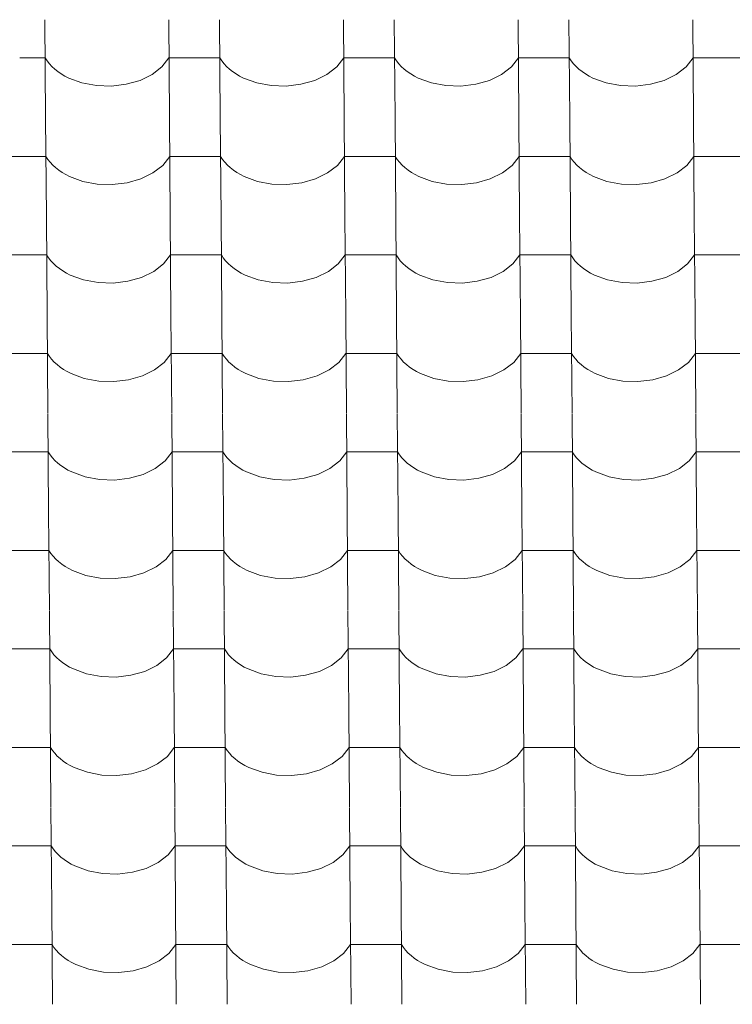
# Model space of a CAD drawing. Header units: millimetres. Extents: x -27785 to 104762, y -947 to 11132.
# Tile 137 of 146: x -2400 to -1727, y 8062 to 8991. Entities that reach past the tile are written whole.
import ezdxf

# ---------------------------------------------------------------- set-up
doc = ezdxf.new("R2010")
doc.units = ezdxf.units.MM
doc.header["$MEASUREMENT"] = 0
doc.layers.add('POHLED JIŽNÍ_1_Bourané_Výplně - Povrchové', color=7, linetype='Continuous')
doc.layers.add('POHLED JIŽNÍ_1_Konstrukce - nosné', color=7, linetype='Continuous')

# ---------------------------------------------------------------- blocks, each defined once
blk = doc.blocks.new('*X2', base_point=(-29303.7, -27473.93))
at = {"layer": 'POHLED JIŽNÍ_1_Bourané_Výplně - Povrchové', "color": 7, "linetype": 'Continuous', "lineweight": 13}
for p, q in [((-2376.33, 8991.3), (-2375.6, 8898.62)), ((-2259.36, 8991.3), (-2258.64, 8898.62)), ((-2211.33, 8991.3), (-2210.61, 8898.62)), ((-2094.37, 8991.3), (-2093.65, 8898.62)), ((-2046.33, 8991.3), (-2045.61, 8898.62)), ((-1929.37, 8991.3), (-1928.65, 8898.62)), ((-1881.34, 8991.3), (-1880.62, 8898.62)), ((-1764.38, 8991.3), (-1763.65, 8898.62)), ((-2376.04, 8955.14), (-2400.06, 8955.14)), ((-2376.04, 8955.14), (-2374.2, 8952.35)), ((-2265.68, 8946.75), (-2259.08, 8955.14)), ((-2235.07, 8955.14), (-2259.08, 8955.14)), ((-2211.05, 8955.14), (-2235.07, 8955.14)), ((-2211.05, 8955.14), (-2209.2, 8952.35)), ((-2100.69, 8946.75), (-2094.09, 8955.14)), ((-2070.07, 8955.14), (-2094.09, 8955.14)), ((-2046.05, 8955.14), (-2070.07, 8955.14)), ((-2046.05, 8955.14), (-2044.21, 8952.35)), ((-1935.69, 8946.75), (-1929.09, 8955.14)), ((-1905.07, 8955.14), (-1929.09, 8955.14)), ((-1881.06, 8955.14), (-1905.07, 8955.14)), ((-1881.06, 8955.14), (-1879.21, 8952.35)), ((-1770.7, 8946.75), (-1764.09, 8955.14)), ((-1740.08, 8955.14), (-1764.09, 8955.14)), ((-1716.06, 8955.14), (-1740.08, 8955.14)), ((-2374.2, 8952.35), (-2372.06, 8949.65)), ((-2372.06, 8949.65), (-2369.63, 8947.06)), ((-2369.63, 8947.06), (-2366.93, 8944.6)), ((-2366.93, 8944.6), (-2363.97, 8942.27)), ((-2274.94, 8939.58), (-2265.68, 8946.75)), ((-2209.2, 8952.35), (-2207.06, 8949.65)), ((-2207.06, 8949.65), (-2204.63, 8947.06)), ((-2204.63, 8947.06), (-2201.93, 8944.6)), ((-2201.93, 8944.6), (-2198.97, 8942.27)), ((-2109.94, 8939.58), (-2100.69, 8946.75)), ((-2044.21, 8952.35), (-2042.06, 8949.65)), ((-2042.06, 8949.65), (-2039.64, 8947.06)), ((-2039.64, 8947.06), (-2036.94, 8944.6)), ((-2036.94, 8944.6), (-2033.98, 8942.27)), ((-1944.95, 8939.58), (-1935.69, 8946.75)), ((-1879.21, 8952.35), (-1877.07, 8949.65)), ((-1877.07, 8949.65), (-1874.64, 8947.06)), ((-1874.64, 8947.06), (-1871.94, 8944.6)), ((-1871.94, 8944.6), (-1868.98, 8942.27)), ((-1779.95, 8939.58), (-1770.7, 8946.75)), ((-2363.97, 8942.27), (-2360.77, 8940.09)), ((-2360.77, 8940.09), (-2357.34, 8938.07)), ((-2357.34, 8938.07), (-2353.7, 8936.23)), ((-2353.7, 8936.23), (-2341.23, 8931.65)), ((-2286.37, 8933.99), (-2274.94, 8939.58)), ((-2198.97, 8942.27), (-2195.77, 8940.09)), ((-2195.77, 8940.09), (-2192.34, 8938.07)), ((-2192.34, 8938.07), (-2188.71, 8936.23)), ((-2188.71, 8936.23), (-2176.23, 8931.65)), ((-2121.38, 8933.99), (-2109.94, 8939.58)), ((-2033.98, 8942.27), (-2030.78, 8940.09)), ((-2030.78, 8940.09), (-2027.35, 8938.07)), ((-2027.35, 8938.07), (-2023.71, 8936.23)), ((-2023.71, 8936.23), (-2011.23, 8931.65)), ((-1956.38, 8933.99), (-1944.95, 8939.58)), ((-1868.98, 8942.27), (-1865.78, 8940.09)), ((-1865.78, 8940.09), (-1862.35, 8938.07)), ((-1862.35, 8938.07), (-1858.72, 8936.23)), ((-1858.72, 8936.23), (-1846.24, 8931.65)), ((-1791.38, 8933.99), (-1779.95, 8939.58)), ((-2341.23, 8931.65), (-2327.55, 8929.07)), ((-2327.55, 8929.07), (-2313.36, 8928.6)), ((-2313.36, 8928.6), (-2299.4, 8930.27)), ((-2299.4, 8930.27), (-2286.37, 8933.99)), ((-2176.23, 8931.65), (-2162.55, 8929.07)), ((-2162.55, 8929.07), (-2148.37, 8928.6)), ((-2148.37, 8928.6), (-2134.41, 8930.27)), ((-2134.41, 8930.27), (-2121.38, 8933.99)), ((-2011.23, 8931.65), (-1997.55, 8929.07)), ((-1997.55, 8929.07), (-1983.37, 8928.6)), ((-1983.37, 8928.6), (-1969.41, 8930.27)), ((-1969.41, 8930.27), (-1956.38, 8933.99)), ((-1846.24, 8931.65), (-1832.56, 8929.07)), ((-1832.56, 8929.07), (-1818.38, 8928.6)), ((-1818.38, 8928.6), (-1804.41, 8930.27)), ((-1804.41, 8930.27), (-1791.38, 8933.99)), ((-2375.6, 8898.29), (-2374.88, 8805.61)), ((-2258.64, 8898.29), (-2257.92, 8805.61)), ((-2210.61, 8898.29), (-2209.88, 8805.61)), ((-2093.64, 8898.29), (-2092.92, 8805.61)), ((-2045.61, 8898.29), (-2044.89, 8805.61)), ((-1928.65, 8898.29), (-1927.93, 8805.61)), ((-1880.61, 8898.29), (-1879.89, 8805.61)), ((-1763.65, 8898.29), (-1762.93, 8805.61)), ((-2399.34, 8862.13), (-2423.35, 8862.13)), ((-2375.32, 8862.13), (-2399.34, 8862.13)), ((-2375.32, 8862.13), (-2373.47, 8859.34)), ((-2264.96, 8853.74), (-2258.36, 8862.13)), ((-2234.34, 8862.13), (-2258.36, 8862.13)), ((-2210.32, 8862.13), (-2234.34, 8862.13)), ((-2210.32, 8862.13), (-2208.48, 8859.34)), ((-2099.97, 8853.74), (-2093.36, 8862.13)), ((-2069.35, 8862.13), (-2093.36, 8862.13)), ((-2045.33, 8862.13), (-2069.35, 8862.13)), ((-2045.33, 8862.13), (-2043.48, 8859.34)), ((-1934.97, 8853.74), (-1928.37, 8862.13)), ((-1904.35, 8862.13), (-1928.37, 8862.13)), ((-1880.33, 8862.13), (-1904.35, 8862.13)), ((-1880.33, 8862.13), (-1878.49, 8859.34)), ((-1769.97, 8853.74), (-1763.37, 8862.13)), ((-1739.35, 8862.13), (-1763.37, 8862.13)), ((-1715.34, 8862.13), (-1739.35, 8862.13)), ((-2373.47, 8859.34), (-2371.33, 8856.64)), ((-2371.33, 8856.64), (-2368.9, 8854.05)), ((-2368.9, 8854.05), (-2366.2, 8851.59)), ((-2366.2, 8851.59), (-2363.25, 8849.26)), ((-2274.22, 8846.57), (-2264.96, 8853.74)), ((-2208.48, 8859.34), (-2206.34, 8856.64)), ((-2206.34, 8856.64), (-2203.91, 8854.05)), ((-2203.91, 8854.05), (-2201.21, 8851.59)), ((-2201.21, 8851.59), (-2198.25, 8849.26)), ((-2109.22, 8846.57), (-2099.97, 8853.74)), ((-2043.48, 8859.34), (-2041.34, 8856.64)), ((-2041.34, 8856.64), (-2038.91, 8854.05)), ((-2038.91, 8854.05), (-2036.21, 8851.59)), ((-2036.21, 8851.59), (-2033.25, 8849.26)), ((-1944.22, 8846.57), (-1934.97, 8853.74)), ((-1878.49, 8859.34), (-1876.34, 8856.64)), ((-1876.34, 8856.64), (-1873.92, 8854.05)), ((-1873.92, 8854.05), (-1871.22, 8851.59)), ((-1871.22, 8851.59), (-1868.26, 8849.26)), ((-1779.23, 8846.57), (-1769.97, 8853.74)), ((-2363.25, 8849.26), (-2360.04, 8847.08)), ((-2360.04, 8847.08), (-2356.62, 8845.07)), ((-2356.62, 8845.07), (-2352.98, 8843.22)), ((-2352.98, 8843.22), (-2340.5, 8838.64)), ((-2285.65, 8840.98), (-2274.22, 8846.57)), ((-2198.25, 8849.26), (-2195.05, 8847.08)), ((-2195.05, 8847.08), (-2191.62, 8845.07)), ((-2191.62, 8845.07), (-2187.98, 8843.22)), ((-2187.98, 8843.22), (-2175.51, 8838.64)), ((-2120.65, 8840.98), (-2109.22, 8846.57)), ((-2033.25, 8849.26), (-2030.05, 8847.08)), ((-2030.05, 8847.08), (-2026.62, 8845.07)), ((-2026.62, 8845.07), (-2022.99, 8843.22)), ((-2022.99, 8843.22), (-2010.51, 8838.64)), ((-1955.66, 8840.98), (-1944.22, 8846.57)), ((-1868.26, 8849.26), (-1865.06, 8847.08)), ((-1865.06, 8847.08), (-1861.63, 8845.07)), ((-1861.63, 8845.07), (-1857.99, 8843.22)), ((-1857.99, 8843.22), (-1845.51, 8838.64)), ((-1790.66, 8840.98), (-1779.23, 8846.57)), ((-2340.5, 8838.64), (-2326.82, 8836.06)), ((-2326.82, 8836.06), (-2312.64, 8835.59)), ((-2312.64, 8835.59), (-2298.68, 8837.26)), ((-2298.68, 8837.26), (-2285.65, 8840.98)), ((-2175.51, 8838.64), (-2161.83, 8836.06)), ((-2161.83, 8836.06), (-2147.64, 8835.59)), ((-2147.64, 8835.59), (-2133.68, 8837.26)), ((-2133.68, 8837.26), (-2120.65, 8840.98)), ((-2010.51, 8838.64), (-1996.83, 8836.06)), ((-1996.83, 8836.06), (-1982.65, 8835.59)), ((-1982.65, 8835.59), (-1968.69, 8837.26)), ((-1968.69, 8837.26), (-1955.66, 8840.98)), ((-1845.51, 8838.64), (-1831.83, 8836.06)), ((-1831.83, 8836.06), (-1817.65, 8835.59)), ((-1817.65, 8835.59), (-1803.69, 8837.26)), ((-1803.69, 8837.26), (-1790.66, 8840.98)), ((-2374.88, 8805.28), (-2374.16, 8712.6)), ((-2257.92, 8805.28), (-2257.2, 8712.6)), ((-2209.88, 8805.28), (-2209.16, 8712.6)), ((-2092.92, 8805.28), (-2092.2, 8712.6)), ((-2044.89, 8805.28), (-2044.17, 8712.6)), ((-1927.92, 8805.28), (-1927.2, 8712.6)), ((-1879.89, 8805.28), (-1879.17, 8712.6)), ((-1762.93, 8805.28), (-1762.21, 8712.6)), ((-2398.61, 8769.12), (-2422.63, 8769.12)), ((-2374.6, 8769.12), (-2398.61, 8769.12)), ((-2374.6, 8769.12), (-2372.75, 8766.33)), ((-2264.24, 8760.73), (-2257.63, 8769.12)), ((-2233.62, 8769.12), (-2257.63, 8769.12)), ((-2209.6, 8769.12), (-2233.62, 8769.12)), ((-2209.6, 8769.12), (-2207.76, 8766.33)), ((-2099.24, 8760.73), (-2092.64, 8769.12)), ((-2068.62, 8769.12), (-2092.64, 8769.12)), ((-2044.6, 8769.12), (-2068.62, 8769.12)), ((-2044.6, 8769.12), (-2042.76, 8766.33)), ((-1934.25, 8760.73), (-1927.64, 8769.12)), ((-1903.63, 8769.12), (-1927.64, 8769.12)), ((-1879.61, 8769.12), (-1903.63, 8769.12)), ((-1879.61, 8769.12), (-1877.76, 8766.33)), ((-1769.25, 8760.73), (-1762.65, 8769.12)), ((-1738.63, 8769.12), (-1762.65, 8769.12)), ((-1714.61, 8769.12), (-1738.63, 8769.12)), ((-2372.75, 8766.33), (-2370.61, 8763.63)), ((-2370.61, 8763.63), (-2368.18, 8761.04)), ((-2368.18, 8761.04), (-2365.48, 8758.58)), ((-2365.48, 8758.58), (-2362.52, 8756.25)), ((-2273.49, 8753.56), (-2264.24, 8760.73)), ((-2207.76, 8766.33), (-2205.61, 8763.63)), ((-2205.61, 8763.63), (-2203.19, 8761.04)), ((-2203.19, 8761.04), (-2200.48, 8758.58)), ((-2200.48, 8758.58), (-2197.53, 8756.25)), ((-2108.5, 8753.56), (-2099.24, 8760.73)), ((-2042.76, 8766.33), (-2040.62, 8763.63)), ((-2040.62, 8763.63), (-2038.19, 8761.04)), ((-2038.19, 8761.04), (-2035.49, 8758.58)), ((-2035.49, 8758.58), (-2032.53, 8756.25)), ((-1943.5, 8753.56), (-1934.25, 8760.73)), ((-1877.76, 8766.33), (-1875.62, 8763.63)), ((-1875.62, 8763.63), (-1873.19, 8761.04)), ((-1873.19, 8761.04), (-1870.49, 8758.58)), ((-1870.49, 8758.58), (-1867.53, 8756.25)), ((-1778.5, 8753.56), (-1769.25, 8760.73)), ((-2362.52, 8756.25), (-2359.32, 8754.07)), ((-2359.32, 8754.07), (-2355.89, 8752.06)), ((-2355.89, 8752.06), (-2352.26, 8750.21)), ((-2352.26, 8750.21), (-2339.78, 8745.64)), ((-2284.92, 8747.97), (-2273.49, 8753.56)), ((-2197.53, 8756.25), (-2194.32, 8754.07)), ((-2194.32, 8754.07), (-2190.9, 8752.06)), ((-2190.9, 8752.06), (-2187.26, 8750.21)), ((-2187.26, 8750.21), (-2174.78, 8745.64)), ((-2119.93, 8747.97), (-2108.5, 8753.56)), ((-2032.53, 8756.25), (-2029.33, 8754.07)), ((-2029.33, 8754.07), (-2025.9, 8752.06)), ((-2025.9, 8752.06), (-2022.27, 8750.21)), ((-2022.27, 8750.21), (-2009.79, 8745.64)), ((-1954.93, 8747.97), (-1943.5, 8753.56)), ((-1867.53, 8756.25), (-1864.33, 8754.07)), ((-1864.33, 8754.07), (-1860.91, 8752.06)), ((-1860.91, 8752.06), (-1857.27, 8750.21)), ((-1857.27, 8750.21), (-1844.79, 8745.64)), ((-1789.94, 8747.97), (-1778.5, 8753.56)), ((-2339.78, 8745.64), (-2326.1, 8743.05)), ((-2326.1, 8743.05), (-2311.92, 8742.58)), ((-2311.92, 8742.58), (-2297.95, 8744.25)), ((-2297.95, 8744.25), (-2284.92, 8747.97)), ((-2174.78, 8745.64), (-2161.1, 8743.05)), ((-2161.1, 8743.05), (-2146.92, 8742.58)), ((-2146.92, 8742.58), (-2132.96, 8744.25)), ((-2132.96, 8744.25), (-2119.93, 8747.97)), ((-2009.79, 8745.64), (-1996.11, 8743.05)), ((-1996.11, 8743.05), (-1981.92, 8742.58)), ((-1981.92, 8742.58), (-1967.96, 8744.25)), ((-1967.96, 8744.25), (-1954.93, 8747.97)), ((-1844.79, 8745.64), (-1831.11, 8743.05)), ((-1831.11, 8743.05), (-1816.93, 8742.58)), ((-1816.93, 8742.58), (-1802.97, 8744.25)), ((-1802.97, 8744.25), (-1789.94, 8747.97)), ((-2374.15, 8712.27), (-2373.43, 8619.59)), ((-2257.19, 8712.27), (-2256.47, 8619.59)), ((-2209.16, 8712.27), (-2208.44, 8619.59)), ((-2092.2, 8712.27), (-2091.48, 8619.59)), ((-2044.16, 8712.27), (-2043.44, 8619.59)), ((-1927.2, 8712.27), (-1926.48, 8619.59)), ((-1879.17, 8712.27), (-1878.45, 8619.59)), ((-1762.2, 8712.27), (-1761.48, 8619.59)), ((-2397.89, 8676.11), (-2421.91, 8676.11)), ((-2373.87, 8676.11), (-2397.89, 8676.11)), ((-2373.87, 8676.11), (-2372.03, 8673.32)), ((-2263.51, 8667.73), (-2256.91, 8676.11)), ((-2232.89, 8676.11), (-2256.91, 8676.11)), ((-2208.88, 8676.11), (-2232.89, 8676.11)), ((-2208.88, 8676.11), (-2207.03, 8673.32)), ((-2098.52, 8667.73), (-2091.92, 8676.11)), ((-2067.9, 8676.11), (-2091.92, 8676.11)), ((-2043.88, 8676.11), (-2067.9, 8676.11)), ((-2043.88, 8676.11), (-2042.04, 8673.32)), ((-1933.52, 8667.73), (-1926.92, 8676.11)), ((-1902.9, 8676.11), (-1926.92, 8676.11)), ((-1878.89, 8676.11), (-1902.9, 8676.11)), ((-1878.89, 8676.11), (-1877.04, 8673.32)), ((-1768.53, 8667.73), (-1761.92, 8676.11)), ((-1737.91, 8676.11), (-1761.92, 8676.11)), ((-1713.89, 8676.11), (-1737.91, 8676.11)), ((-2372.03, 8673.32), (-2369.89, 8670.62)), ((-2369.89, 8670.62), (-2367.46, 8668.03)), ((-2367.46, 8668.03), (-2364.76, 8665.57)), ((-2364.76, 8665.57), (-2361.8, 8663.24)), ((-2272.77, 8660.55), (-2263.51, 8667.73)), ((-2207.03, 8673.32), (-2204.89, 8670.62)), ((-2204.89, 8670.62), (-2202.46, 8668.03)), ((-2202.46, 8668.03), (-2199.76, 8665.57)), ((-2199.76, 8665.57), (-2196.8, 8663.24)), ((-2107.77, 8660.55), (-2098.52, 8667.73)), ((-2042.04, 8673.32), (-2039.89, 8670.62)), ((-2039.89, 8670.62), (-2037.47, 8668.03)), ((-2037.47, 8668.03), (-2034.77, 8665.57)), ((-2034.77, 8665.57), (-2031.81, 8663.24)), ((-1942.78, 8660.55), (-1933.52, 8667.73)), ((-1877.04, 8673.32), (-1874.9, 8670.62)), ((-1874.9, 8670.62), (-1872.47, 8668.03)), ((-1872.47, 8668.03), (-1869.77, 8665.57)), ((-1869.77, 8665.57), (-1866.81, 8663.24)), ((-1777.78, 8660.55), (-1768.53, 8667.73)), ((-2361.8, 8663.24), (-2358.6, 8661.07)), ((-2358.6, 8661.07), (-2355.17, 8659.05)), ((-2355.17, 8659.05), (-2351.53, 8657.2)), ((-2351.53, 8657.2), (-2339.05, 8652.63)), ((-2284.2, 8654.96), (-2272.77, 8660.55)), ((-2196.8, 8663.24), (-2193.6, 8661.07)), ((-2193.6, 8661.07), (-2190.17, 8659.05)), ((-2190.17, 8659.05), (-2186.54, 8657.2)), ((-2186.54, 8657.2), (-2174.06, 8652.63)), ((-2119.21, 8654.96), (-2107.77, 8660.55)), ((-2031.81, 8663.24), (-2028.61, 8661.07)), ((-2028.61, 8661.07), (-2025.18, 8659.05)), ((-2025.18, 8659.05), (-2021.54, 8657.2)), ((-2021.54, 8657.2), (-2009.06, 8652.63)), ((-1954.21, 8654.96), (-1942.78, 8660.55)), ((-1866.81, 8663.24), (-1863.61, 8661.07)), ((-1863.61, 8661.07), (-1860.18, 8659.05)), ((-1860.18, 8659.05), (-1856.55, 8657.2)), ((-1856.55, 8657.2), (-1844.07, 8652.63)), ((-1789.21, 8654.96), (-1777.78, 8660.55)), ((-2339.05, 8652.63), (-2325.38, 8650.04)), ((-2325.38, 8650.04), (-2311.19, 8649.57)), ((-2311.19, 8649.57), (-2297.23, 8651.24)), ((-2297.23, 8651.24), (-2284.2, 8654.96)), ((-2174.06, 8652.63), (-2160.38, 8650.04)), ((-2160.38, 8650.04), (-2146.2, 8649.57)), ((-2146.2, 8649.57), (-2132.24, 8651.24)), ((-2132.24, 8651.24), (-2119.21, 8654.96)), ((-2009.06, 8652.63), (-1995.38, 8650.04)), ((-1995.38, 8650.04), (-1981.2, 8649.57)), ((-1981.2, 8649.57), (-1967.24, 8651.24)), ((-1967.24, 8651.24), (-1954.21, 8654.96)), ((-1844.07, 8652.63), (-1830.39, 8650.04)), ((-1830.39, 8650.04), (-1816.21, 8649.57)), ((-1816.21, 8649.57), (-1802.24, 8651.24)), ((-1802.24, 8651.24), (-1789.21, 8654.96)), ((-2373.43, 8619.26), (-2372.71, 8526.58)), ((-2256.47, 8619.26), (-2255.75, 8526.58)), ((-2208.43, 8619.26), (-2207.71, 8526.58)), ((-2091.47, 8619.26), (-2090.75, 8526.58)), ((-2043.44, 8619.26), (-2042.72, 8526.58)), ((-1926.48, 8619.26), (-1925.76, 8526.58)), ((-1878.44, 8619.26), (-1877.72, 8526.58)), ((-1761.48, 8619.26), (-1760.76, 8526.58)), ((-2397.17, 8583.1), (-2421.18, 8583.1)), ((-2373.15, 8583.1), (-2397.17, 8583.1)), ((-2373.15, 8583.1), (-2371.3, 8580.31)), ((-2262.79, 8574.72), (-2256.19, 8583.1)), ((-2232.17, 8583.1), (-2256.19, 8583.1)), ((-2208.15, 8583.1), (-2232.17, 8583.1)), ((-2208.15, 8583.1), (-2206.31, 8580.31)), ((-2097.79, 8574.72), (-2091.19, 8583.1)), ((-2067.17, 8583.1), (-2091.19, 8583.1)), ((-2043.16, 8583.1), (-2067.17, 8583.1)), ((-2043.16, 8583.1), (-2041.31, 8580.31)), ((-1932.8, 8574.72), (-1926.2, 8583.1)), ((-1902.18, 8583.1), (-1926.2, 8583.1)), ((-1878.16, 8583.1), (-1902.18, 8583.1)), ((-1878.16, 8583.1), (-1876.32, 8580.31)), ((-1767.8, 8574.72), (-1761.2, 8583.1)), ((-1737.18, 8583.1), (-1761.2, 8583.1)), ((-1713.17, 8583.1), (-1737.18, 8583.1)), ((-2371.3, 8580.31), (-2369.16, 8577.61)), ((-2369.16, 8577.61), (-2366.73, 8575.03)), ((-2366.73, 8575.03), (-2364.03, 8572.56)), ((-2364.03, 8572.56), (-2361.07, 8570.24)), ((-2272.04, 8567.54), (-2262.79, 8574.72)), ((-2206.31, 8580.31), (-2204.17, 8577.61)), ((-2204.17, 8577.61), (-2201.74, 8575.03)), ((-2201.74, 8575.03), (-2199.04, 8572.56)), ((-2199.04, 8572.56), (-2196.08, 8570.24)), ((-2107.05, 8567.54), (-2097.79, 8574.72)), ((-2041.31, 8580.31), (-2039.17, 8577.61)), ((-2039.17, 8577.61), (-2036.74, 8575.03)), ((-2036.74, 8575.03), (-2034.04, 8572.56)), ((-2034.04, 8572.56), (-2031.08, 8570.24)), ((-1942.05, 8567.54), (-1932.8, 8574.72)), ((-1876.32, 8580.31), (-1874.17, 8577.61)), ((-1874.17, 8577.61), (-1871.75, 8575.03)), ((-1871.75, 8575.03), (-1869.05, 8572.56)), ((-1869.05, 8572.56), (-1866.09, 8570.24)), ((-1777.06, 8567.54), (-1767.8, 8574.72)), ((-2361.07, 8570.24), (-2357.87, 8568.06)), ((-2357.87, 8568.06), (-2354.45, 8566.04)), ((-2354.45, 8566.04), (-2350.81, 8564.19)), ((-2350.81, 8564.19), (-2338.33, 8559.62)), ((-2283.48, 8561.95), (-2272.04, 8567.54)), ((-2196.08, 8570.24), (-2192.88, 8568.06)), ((-2192.88, 8568.06), (-2189.45, 8566.04)), ((-2189.45, 8566.04), (-2185.81, 8564.19)), ((-2185.81, 8564.19), (-2173.34, 8559.62)), ((-2118.48, 8561.95), (-2107.05, 8567.54)), ((-2031.08, 8570.24), (-2027.88, 8568.06)), ((-2027.88, 8568.06), (-2024.45, 8566.04)), ((-2024.45, 8566.04), (-2020.82, 8564.19)), ((-2020.82, 8564.19), (-2008.34, 8559.62)), ((-1953.49, 8561.95), (-1942.05, 8567.54)), ((-1866.09, 8570.24), (-1862.89, 8568.06)), ((-1862.89, 8568.06), (-1859.46, 8566.04)), ((-1859.46, 8566.04), (-1855.82, 8564.19)), ((-1855.82, 8564.19), (-1843.34, 8559.62)), ((-1788.49, 8561.95), (-1777.06, 8567.54)), ((-2338.33, 8559.62), (-2324.65, 8557.03)), ((-2324.65, 8557.03), (-2310.47, 8556.56)), ((-2310.47, 8556.56), (-2296.51, 8558.23)), ((-2296.51, 8558.23), (-2283.48, 8561.95)), ((-2173.34, 8559.62), (-2159.66, 8557.03)), ((-2159.66, 8557.03), (-2145.47, 8556.56)), ((-2145.47, 8556.56), (-2131.51, 8558.23)), ((-2131.51, 8558.23), (-2118.48, 8561.95)), ((-2008.34, 8559.62), (-1994.66, 8557.03)), ((-1994.66, 8557.03), (-1980.48, 8556.56)), ((-1980.48, 8556.56), (-1966.52, 8558.23)), ((-1966.52, 8558.23), (-1953.49, 8561.95)), ((-1843.34, 8559.62), (-1829.66, 8557.03)), ((-1829.66, 8557.03), (-1815.48, 8556.56)), ((-1815.48, 8556.56), (-1801.52, 8558.23)), ((-1801.52, 8558.23), (-1788.49, 8561.95)), ((-2372.71, 8526.25), (-2371.99, 8433.57)), ((-2255.75, 8526.25), (-2255.02, 8433.57)), ((-2207.71, 8526.25), (-2206.99, 8433.57)), ((-2090.75, 8526.25), (-2090.03, 8433.57)), ((-2042.72, 8526.25), (-2041.99, 8433.57)), ((-1925.75, 8526.25), (-1925.03, 8433.57)), ((-1877.72, 8526.25), (-1877, 8433.57)), ((-1760.76, 8526.25), (-1760.04, 8433.57)), ((-2396.44, 8490.09), (-2420.46, 8490.09)), ((-2372.43, 8490.09), (-2396.44, 8490.09)), ((-2372.43, 8490.09), (-2370.58, 8487.3)), ((-2262.07, 8481.71), (-2255.46, 8490.09)), ((-2231.45, 8490.09), (-2255.46, 8490.09)), ((-2207.43, 8490.09), (-2231.45, 8490.09)), ((-2207.43, 8490.09), (-2205.58, 8487.3)), ((-2097.07, 8481.71), (-2090.47, 8490.09)), ((-2066.45, 8490.09), (-2090.47, 8490.09)), ((-2042.43, 8490.09), (-2066.45, 8490.09)), ((-2042.43, 8490.09), (-2040.59, 8487.3)), ((-1932.07, 8481.71), (-1925.47, 8490.09)), ((-1901.46, 8490.09), (-1925.47, 8490.09)), ((-1877.44, 8490.09), (-1901.46, 8490.09)), ((-1877.44, 8490.09), (-1875.59, 8487.3)), ((-1767.08, 8481.71), (-1760.48, 8490.09)), ((-1736.46, 8490.09), (-1760.48, 8490.09)), ((-1712.44, 8490.09), (-1736.46, 8490.09)), ((-2370.58, 8487.3), (-2368.44, 8484.6)), ((-2368.44, 8484.6), (-2366.01, 8482.02)), ((-2366.01, 8482.02), (-2363.31, 8479.55)), ((-2363.31, 8479.55), (-2360.35, 8477.23)), ((-2271.32, 8474.54), (-2262.07, 8481.71)), ((-2205.58, 8487.3), (-2203.44, 8484.6)), ((-2203.44, 8484.6), (-2201.01, 8482.02)), ((-2201.01, 8482.02), (-2198.31, 8479.55)), ((-2198.31, 8479.55), (-2195.36, 8477.23)), ((-2106.32, 8474.54), (-2097.07, 8481.71)), ((-2040.59, 8487.3), (-2038.45, 8484.6)), ((-2038.45, 8484.6), (-2036.02, 8482.02)), ((-2036.02, 8482.02), (-2033.32, 8479.55)), ((-2033.32, 8479.55), (-2030.36, 8477.23)), ((-1941.33, 8474.54), (-1932.07, 8481.71)), ((-1875.59, 8487.3), (-1873.45, 8484.6)), ((-1873.45, 8484.6), (-1871.02, 8482.02)), ((-1871.02, 8482.02), (-1868.32, 8479.55)), ((-1868.32, 8479.55), (-1865.36, 8477.23)), ((-1776.33, 8474.54), (-1767.08, 8481.71)), ((-2360.35, 8477.23), (-2357.15, 8475.05)), ((-2357.15, 8475.05), (-2353.72, 8473.03)), ((-2353.72, 8473.03), (-2350.09, 8471.18)), ((-2350.09, 8471.18), (-2337.61, 8466.61)), ((-2282.75, 8468.94), (-2271.32, 8474.54)), ((-2195.36, 8477.23), (-2192.15, 8475.05)), ((-2192.15, 8475.05), (-2188.73, 8473.03)), ((-2188.73, 8473.03), (-2185.09, 8471.18)), ((-2185.09, 8471.18), (-2172.61, 8466.61)), ((-2117.76, 8468.94), (-2106.32, 8474.54)), ((-2030.36, 8477.23), (-2027.16, 8475.05)), ((-2027.16, 8475.05), (-2023.73, 8473.03)), ((-2023.73, 8473.03), (-2020.09, 8471.18)), ((-2020.09, 8471.18), (-2007.62, 8466.61)), ((-1952.76, 8468.94), (-1941.33, 8474.54)), ((-1865.36, 8477.23), (-1862.16, 8475.05)), ((-1862.16, 8475.05), (-1858.73, 8473.03)), ((-1858.73, 8473.03), (-1855.1, 8471.18)), ((-1855.1, 8471.18), (-1842.62, 8466.61)), ((-1787.77, 8468.94), (-1776.33, 8474.54)), ((-2337.61, 8466.61), (-2323.93, 8464.02)), ((-2323.93, 8464.02), (-2309.75, 8463.55)), ((-2309.75, 8463.55), (-2295.78, 8465.22)), ((-2295.78, 8465.22), (-2282.75, 8468.94)), ((-2172.61, 8466.61), (-2158.93, 8464.02)), ((-2158.93, 8464.02), (-2144.75, 8463.55)), ((-2144.75, 8463.55), (-2130.79, 8465.22)), ((-2130.79, 8465.22), (-2117.76, 8468.94)), ((-2007.62, 8466.61), (-1993.94, 8464.02)), ((-1993.94, 8464.02), (-1979.75, 8463.55)), ((-1979.75, 8463.55), (-1965.79, 8465.22)), ((-1965.79, 8465.22), (-1952.76, 8468.94)), ((-1842.62, 8466.61), (-1828.94, 8464.02)), ((-1828.94, 8464.02), (-1814.76, 8463.55)), ((-1814.76, 8463.55), (-1800.8, 8465.22)), ((-1800.8, 8465.22), (-1787.77, 8468.94)), ((-2371.98, 8433.24), (-2371.26, 8340.57)), ((-2255.02, 8433.24), (-2254.3, 8340.57)), ((-2206.99, 8433.24), (-2206.27, 8340.57)), ((-2090.03, 8433.24), (-2089.3, 8340.57)), ((-2041.99, 8433.24), (-2041.27, 8340.57)), ((-1925.03, 8433.24), (-1924.31, 8340.57)), ((-1877, 8433.24), (-1876.27, 8340.57)), ((-1760.03, 8433.24), (-1759.31, 8340.57)), ((-2395.72, 8397.08), (-2419.74, 8397.08)), ((-2371.7, 8397.08), (-2395.72, 8397.08)), ((-2371.7, 8397.08), (-2369.86, 8394.29)), ((-2261.34, 8388.7), (-2254.74, 8397.08)), ((-2230.72, 8397.08), (-2254.74, 8397.08)), ((-2206.71, 8397.08), (-2230.72, 8397.08)), ((-2206.71, 8397.08), (-2204.86, 8394.29)), ((-2096.35, 8388.7), (-2089.74, 8397.08)), ((-2065.73, 8397.08), (-2089.74, 8397.08)), ((-2041.71, 8397.08), (-2065.73, 8397.08)), ((-2041.71, 8397.08), (-2039.86, 8394.29)), ((-1931.35, 8388.7), (-1924.75, 8397.08)), ((-1900.73, 8397.08), (-1924.75, 8397.08)), ((-1876.71, 8397.08), (-1900.73, 8397.08)), ((-1876.71, 8397.08), (-1874.87, 8394.29)), ((-1766.36, 8388.7), (-1759.75, 8397.08)), ((-1735.74, 8397.08), (-1759.75, 8397.08)), ((-1711.72, 8397.08), (-1735.74, 8397.08)), ((-2369.86, 8394.29), (-2367.71, 8391.59)), ((-2367.71, 8391.59), (-2365.29, 8389.01)), ((-2365.29, 8389.01), (-2362.59, 8386.54)), ((-2362.59, 8386.54), (-2359.63, 8384.22)), ((-2270.6, 8381.53), (-2261.34, 8388.7)), ((-2204.86, 8394.29), (-2202.72, 8391.59)), ((-2202.72, 8391.59), (-2200.29, 8389.01)), ((-2200.29, 8389.01), (-2197.59, 8386.54)), ((-2197.59, 8386.54), (-2194.63, 8384.22)), ((-2105.6, 8381.53), (-2096.35, 8388.7)), ((-2039.86, 8394.29), (-2037.72, 8391.59)), ((-2037.72, 8391.59), (-2035.29, 8389.01)), ((-2035.29, 8389.01), (-2032.59, 8386.54)), ((-2032.59, 8386.54), (-2029.64, 8384.22)), ((-1940.61, 8381.53), (-1931.35, 8388.7)), ((-1874.87, 8394.29), (-1872.73, 8391.59)), ((-1872.73, 8391.59), (-1870.3, 8389.01)), ((-1870.3, 8389.01), (-1867.6, 8386.54)), ((-1867.6, 8386.54), (-1864.64, 8384.22)), ((-1775.61, 8381.53), (-1766.36, 8388.7)), ((-2359.63, 8384.22), (-2356.43, 8382.04)), ((-2356.43, 8382.04), (-2353, 8380.02)), ((-2353, 8380.02), (-2349.36, 8378.17)), ((-2349.36, 8378.17), (-2336.88, 8373.6)), ((-2282.03, 8375.94), (-2270.6, 8381.53)), ((-2194.63, 8384.22), (-2191.43, 8382.04)), ((-2191.43, 8382.04), (-2188, 8380.02)), ((-2188, 8380.02), (-2184.37, 8378.17)), ((-2184.37, 8378.17), (-2171.89, 8373.6)), ((-2117.03, 8375.94), (-2105.6, 8381.53)), ((-2029.64, 8384.22), (-2026.43, 8382.04)), ((-2026.43, 8382.04), (-2023.01, 8380.02)), ((-2023.01, 8380.02), (-2019.37, 8378.17)), ((-2019.37, 8378.17), (-2006.89, 8373.6)), ((-1952.04, 8375.94), (-1940.61, 8381.53)), ((-1864.64, 8384.22), (-1861.44, 8382.04)), ((-1861.44, 8382.04), (-1858.01, 8380.02)), ((-1858.01, 8380.02), (-1854.37, 8378.17)), ((-1854.37, 8378.17), (-1841.9, 8373.6)), ((-1787.04, 8375.94), (-1775.61, 8381.53)), ((-2336.88, 8373.6), (-2323.2, 8371.01)), ((-2323.2, 8371.01), (-2309.02, 8370.54)), ((-2309.02, 8370.54), (-2295.06, 8372.21)), ((-2295.06, 8372.21), (-2282.03, 8375.94)), ((-2171.89, 8373.6), (-2158.21, 8371.01)), ((-2158.21, 8371.01), (-2144.03, 8370.54)), ((-2144.03, 8370.54), (-2130.06, 8372.21)), ((-2130.06, 8372.21), (-2117.03, 8375.94)), ((-2006.89, 8373.6), (-1993.21, 8371.01)), ((-1993.21, 8371.01), (-1979.03, 8370.54)), ((-1979.03, 8370.54), (-1965.07, 8372.21)), ((-1965.07, 8372.21), (-1952.04, 8375.94)), ((-1841.9, 8373.6), (-1828.22, 8371.01)), ((-1828.22, 8371.01), (-1814.03, 8370.54)), ((-1814.03, 8370.54), (-1800.07, 8372.21)), ((-1800.07, 8372.21), (-1787.04, 8375.94)), ((-2371.26, 8340.23), (-2370.54, 8247.56)), ((-2254.3, 8340.23), (-2253.58, 8247.56)), ((-2206.26, 8340.23), (-2205.54, 8247.56)), ((-2089.3, 8340.23), (-2088.58, 8247.56)), ((-2041.27, 8340.23), (-2040.55, 8247.56)), ((-1924.31, 8340.23), (-1923.59, 8247.56)), ((-1876.27, 8340.23), (-1875.55, 8247.56)), ((-1759.31, 8340.23), (-1758.59, 8247.56)), ((-2395, 8304.07), (-2419.01, 8304.07)), ((-2370.98, 8304.07), (-2395, 8304.07)), ((-2370.98, 8304.07), (-2369.13, 8301.28)), ((-2260.62, 8295.69), (-2254.02, 8304.07)), ((-2230, 8304.07), (-2254.02, 8304.07)), ((-2205.98, 8304.07), (-2230, 8304.07)), ((-2205.98, 8304.07), (-2204.14, 8301.28)), ((-2095.62, 8295.69), (-2089.02, 8304.07)), ((-2065, 8304.07), (-2089.02, 8304.07)), ((-2040.99, 8304.07), (-2065, 8304.07)), ((-2040.99, 8304.07), (-2039.14, 8301.28)), ((-1930.63, 8295.69), (-1924.02, 8304.07)), ((-1900.01, 8304.07), (-1924.02, 8304.07)), ((-1875.99, 8304.07), (-1900.01, 8304.07)), ((-1875.99, 8304.07), (-1874.15, 8301.28)), ((-1765.63, 8295.69), (-1759.03, 8304.07)), ((-1735.01, 8304.07), (-1759.03, 8304.07)), ((-1710.99, 8304.07), (-1735.01, 8304.07)), ((-2369.13, 8301.28), (-2366.99, 8298.59)), ((-2366.99, 8298.59), (-2364.56, 8296)), ((-2364.56, 8296), (-2361.86, 8293.53)), ((-2361.86, 8293.53), (-2358.9, 8291.21)), ((-2269.87, 8288.52), (-2260.62, 8295.69)), ((-2204.14, 8301.28), (-2201.99, 8298.59)), ((-2201.99, 8298.59), (-2199.57, 8296)), ((-2199.57, 8296), (-2196.87, 8293.53)), ((-2196.87, 8293.53), (-2193.91, 8291.21)), ((-2104.88, 8288.52), (-2095.62, 8295.69)), ((-2039.14, 8301.28), (-2037, 8298.59)), ((-2037, 8298.59), (-2034.57, 8296)), ((-2034.57, 8296), (-2031.87, 8293.53)), ((-2031.87, 8293.53), (-2028.91, 8291.21)), ((-1939.88, 8288.52), (-1930.63, 8295.69)), ((-1874.15, 8301.28), (-1872, 8298.59)), ((-1872, 8298.59), (-1869.58, 8296)), ((-1869.58, 8296), (-1866.87, 8293.53)), ((-1866.87, 8293.53), (-1863.92, 8291.21)), ((-1774.89, 8288.52), (-1765.63, 8295.69)), ((-2358.9, 8291.21), (-2355.7, 8289.03)), ((-2355.7, 8289.03), (-2352.27, 8287.01)), ((-2352.27, 8287.01), (-2348.64, 8285.16)), ((-2348.64, 8285.16), (-2336.16, 8280.59)), ((-2281.31, 8282.93), (-2269.87, 8288.52)), ((-2193.91, 8291.21), (-2190.71, 8289.03)), ((-2190.71, 8289.03), (-2187.28, 8287.01)), ((-2187.28, 8287.01), (-2183.64, 8285.16)), ((-2183.64, 8285.16), (-2171.16, 8280.59)), ((-2116.31, 8282.93), (-2104.88, 8288.52)), ((-2028.91, 8291.21), (-2025.71, 8289.03)), ((-2025.71, 8289.03), (-2022.28, 8287.01)), ((-2022.28, 8287.01), (-2018.65, 8285.16)), ((-2018.65, 8285.16), (-2006.17, 8280.59)), ((-1951.31, 8282.93), (-1939.88, 8288.52)), ((-1863.92, 8291.21), (-1860.71, 8289.03)), ((-1860.71, 8289.03), (-1857.29, 8287.01)), ((-1857.29, 8287.01), (-1853.65, 8285.16)), ((-1853.65, 8285.16), (-1841.17, 8280.59)), ((-1786.32, 8282.93), (-1774.89, 8288.52)), ((-2336.16, 8280.59), (-2322.48, 8278)), ((-2322.48, 8278), (-2308.3, 8277.53)), ((-2308.3, 8277.53), (-2294.34, 8279.2)), ((-2294.34, 8279.2), (-2281.31, 8282.93)), ((-2171.16, 8280.59), (-2157.48, 8278)), ((-2157.48, 8278), (-2143.3, 8277.53)), ((-2143.3, 8277.53), (-2129.34, 8279.2)), ((-2129.34, 8279.2), (-2116.31, 8282.93)), ((-2006.17, 8280.59), (-1992.49, 8278)), ((-1992.49, 8278), (-1978.31, 8277.53)), ((-1978.31, 8277.53), (-1964.34, 8279.2)), ((-1964.34, 8279.2), (-1951.31, 8282.93)), ((-1841.17, 8280.59), (-1827.49, 8278)), ((-1827.49, 8278), (-1813.31, 8277.53)), ((-1813.31, 8277.53), (-1799.35, 8279.2)), ((-1799.35, 8279.2), (-1786.32, 8282.93)), ((-2370.54, 8247.22), (-2369.82, 8154.55)), ((-2253.57, 8247.22), (-2252.85, 8154.55)), ((-2205.54, 8247.22), (-2204.82, 8154.55)), ((-2088.58, 8247.22), (-2087.86, 8154.55)), ((-2040.54, 8247.22), (-2039.82, 8154.55)), ((-1923.58, 8247.22), (-1922.86, 8154.55)), ((-1875.55, 8247.22), (-1874.83, 8154.55)), ((-1758.59, 8247.22), (-1757.87, 8154.55)), ((-2394.27, 8211.07), (-2418.29, 8211.07)), ((-2370.25, 8211.07), (-2394.27, 8211.07)), ((-2370.25, 8211.07), (-2368.41, 8208.27)), ((-2259.9, 8202.68), (-2253.29, 8211.07)), ((-2229.28, 8211.07), (-2253.29, 8211.07)), ((-2205.26, 8211.07), (-2229.28, 8211.07)), ((-2205.26, 8211.07), (-2203.41, 8208.27)), ((-2094.9, 8202.68), (-2088.3, 8211.07)), ((-2064.28, 8211.07), (-2088.3, 8211.07)), ((-2040.26, 8211.07), (-2064.28, 8211.07)), ((-2040.26, 8211.07), (-2038.42, 8208.27)), ((-1929.9, 8202.68), (-1923.3, 8211.07)), ((-1899.28, 8211.07), (-1923.3, 8211.07)), ((-1875.27, 8211.07), (-1899.28, 8211.07)), ((-1875.27, 8211.07), (-1873.42, 8208.27)), ((-1764.91, 8202.68), (-1758.31, 8211.07)), ((-1734.29, 8211.07), (-1758.31, 8211.07)), ((-1710.27, 8211.07), (-1734.29, 8211.07)), ((-2368.41, 8208.27), (-2366.27, 8205.58)), ((-2366.27, 8205.58), (-2363.84, 8202.99)), ((-2363.84, 8202.99), (-2361.14, 8200.53)), ((-2361.14, 8200.53), (-2358.18, 8198.2)), ((-2269.15, 8195.51), (-2259.9, 8202.68)), ((-2203.41, 8208.27), (-2201.27, 8205.58)), ((-2201.27, 8205.58), (-2198.84, 8202.99)), ((-2198.84, 8202.99), (-2196.14, 8200.53)), ((-2196.14, 8200.53), (-2193.18, 8198.2)), ((-2104.15, 8195.51), (-2094.9, 8202.68)), ((-2038.42, 8208.27), (-2036.28, 8205.58)), ((-2036.28, 8205.58), (-2033.85, 8202.99)), ((-2033.85, 8202.99), (-2031.15, 8200.53)), ((-2031.15, 8200.53), (-2028.19, 8198.2)), ((-1939.16, 8195.51), (-1929.9, 8202.68)), ((-1873.42, 8208.27), (-1871.28, 8205.58)), ((-1871.28, 8205.58), (-1868.85, 8202.99)), ((-1868.85, 8202.99), (-1866.15, 8200.53)), ((-1866.15, 8200.53), (-1863.19, 8198.2)), ((-1774.16, 8195.51), (-1764.91, 8202.68)), ((-2358.18, 8198.2), (-2354.98, 8196.02)), ((-2354.98, 8196.02), (-2351.55, 8194)), ((-2351.55, 8194), (-2347.92, 8192.15)), ((-2347.92, 8192.15), (-2335.44, 8187.58)), ((-2280.58, 8189.92), (-2269.15, 8195.51)), ((-2193.18, 8198.2), (-2189.98, 8196.02)), ((-2189.98, 8196.02), (-2186.56, 8194)), ((-2186.56, 8194), (-2182.92, 8192.15)), ((-2182.92, 8192.15), (-2170.44, 8187.58)), ((-2115.59, 8189.92), (-2104.15, 8195.51)), ((-2028.19, 8198.2), (-2024.99, 8196.02)), ((-2024.99, 8196.02), (-2021.56, 8194)), ((-2021.56, 8194), (-2017.92, 8192.15)), ((-2017.92, 8192.15), (-2005.44, 8187.58)), ((-1950.59, 8189.92), (-1939.16, 8195.51)), ((-1863.19, 8198.2), (-1859.99, 8196.02)), ((-1859.99, 8196.02), (-1856.56, 8194)), ((-1856.56, 8194), (-1852.93, 8192.15)), ((-1852.93, 8192.15), (-1840.45, 8187.58)), ((-1785.6, 8189.92), (-1774.16, 8195.51)), ((-2335.44, 8187.58), (-2321.76, 8184.99)), ((-2321.76, 8184.99), (-2307.57, 8184.52)), ((-2307.57, 8184.52), (-2293.61, 8186.19)), ((-2293.61, 8186.19), (-2280.58, 8189.92)), ((-2170.44, 8187.58), (-2156.76, 8184.99)), ((-2156.76, 8184.99), (-2142.58, 8184.52)), ((-2142.58, 8184.52), (-2128.62, 8186.19)), ((-2128.62, 8186.19), (-2115.59, 8189.92)), ((-2005.44, 8187.58), (-1991.77, 8184.99)), ((-1991.77, 8184.99), (-1977.58, 8184.52)), ((-1977.58, 8184.52), (-1963.62, 8186.19)), ((-1963.62, 8186.19), (-1950.59, 8189.92)), ((-1840.45, 8187.58), (-1826.77, 8184.99)), ((-1826.77, 8184.99), (-1812.59, 8184.52)), ((-1812.59, 8184.52), (-1798.63, 8186.19)), ((-1798.63, 8186.19), (-1785.6, 8189.92)), ((-2369.81, 8154.21), (-2369.09, 8061.54)), ((-2252.85, 8154.21), (-2252.13, 8061.54)), ((-2204.82, 8154.21), (-2204.1, 8061.54)), ((-2087.85, 8154.21), (-2087.13, 8061.54)), ((-2039.82, 8154.21), (-2039.1, 8061.54)), ((-1922.86, 8154.21), (-1922.14, 8061.54)), ((-1874.82, 8154.21), (-1874.1, 8061.54)), ((-1757.86, 8154.21), (-1757.14, 8061.54)), ((-2393.55, 8118.06), (-2417.57, 8118.06)), ((-2369.53, 8118.06), (-2393.55, 8118.06)), ((-2369.53, 8118.06), (-2367.69, 8115.26)), ((-2259.17, 8109.67), (-2252.57, 8118.06)), ((-2228.55, 8118.06), (-2252.57, 8118.06)), ((-2204.54, 8118.06), (-2228.55, 8118.06)), ((-2204.54, 8118.06), (-2202.69, 8115.26)), ((-2094.18, 8109.67), (-2087.57, 8118.06)), ((-2063.56, 8118.06), (-2087.57, 8118.06)), ((-2039.54, 8118.06), (-2063.56, 8118.06)), ((-2039.54, 8118.06), (-2037.69, 8115.26)), ((-1929.18, 8109.67), (-1922.58, 8118.06)), ((-1898.56, 8118.06), (-1922.58, 8118.06)), ((-1874.54, 8118.06), (-1898.56, 8118.06)), ((-1874.54, 8118.06), (-1872.7, 8115.26)), ((-1764.18, 8109.67), (-1757.58, 8118.06)), ((-1733.56, 8118.06), (-1757.58, 8118.06)), ((-1709.55, 8118.06), (-1733.56, 8118.06)), ((-2367.69, 8115.26), (-2365.54, 8112.57)), ((-2365.54, 8112.57), (-2363.12, 8109.98)), ((-2363.12, 8109.98), (-2360.42, 8107.52)), ((-2360.42, 8107.52), (-2357.46, 8105.19)), ((-2268.43, 8102.5), (-2259.17, 8109.67)), ((-2202.69, 8115.26), (-2200.55, 8112.57)), ((-2200.55, 8112.57), (-2198.12, 8109.98)), ((-2198.12, 8109.98), (-2195.42, 8107.52)), ((-2195.42, 8107.52), (-2192.46, 8105.19)), ((-2103.43, 8102.5), (-2094.18, 8109.67)), ((-2037.69, 8115.26), (-2035.55, 8112.57)), ((-2035.55, 8112.57), (-2033.12, 8109.98)), ((-2033.12, 8109.98), (-2030.42, 8107.52)), ((-2030.42, 8107.52), (-2027.46, 8105.19)), ((-1938.43, 8102.5), (-1929.18, 8109.67)), ((-1872.7, 8115.26), (-1870.56, 8112.57)), ((-1870.56, 8112.57), (-1868.13, 8109.98)), ((-1868.13, 8109.98), (-1865.43, 8107.52)), ((-1865.43, 8107.52), (-1862.47, 8105.19)), ((-1773.44, 8102.5), (-1764.18, 8109.67)), ((-2357.46, 8105.19), (-2354.26, 8103.01)), ((-2354.26, 8103.01), (-2350.83, 8100.99)), ((-2350.83, 8100.99), (-2347.19, 8099.14)), ((-2347.19, 8099.14), (-2334.71, 8094.57)), ((-2279.86, 8096.91), (-2268.43, 8102.5)), ((-2192.46, 8105.19), (-2189.26, 8103.01)), ((-2189.26, 8103.01), (-2185.83, 8100.99)), ((-2185.83, 8100.99), (-2182.2, 8099.14)), ((-2182.2, 8099.14), (-2169.72, 8094.57)), ((-2114.86, 8096.91), (-2103.43, 8102.5)), ((-2027.46, 8105.19), (-2024.26, 8103.01)), ((-2024.26, 8103.01), (-2020.84, 8100.99)), ((-2020.84, 8100.99), (-2017.2, 8099.14)), ((-2017.2, 8099.14), (-2004.72, 8094.57)), ((-1949.87, 8096.91), (-1938.43, 8102.5)), ((-1862.47, 8105.19), (-1859.27, 8103.01)), ((-1859.27, 8103.01), (-1855.84, 8100.99)), ((-1855.84, 8100.99), (-1852.2, 8099.14)), ((-1852.2, 8099.14), (-1839.72, 8094.57)), ((-1784.87, 8096.91), (-1773.44, 8102.5)), ((-2334.71, 8094.57), (-2321.03, 8091.98)), ((-2321.03, 8091.98), (-2306.85, 8091.51)), ((-2306.85, 8091.51), (-2292.89, 8093.18)), ((-2292.89, 8093.18), (-2279.86, 8096.91)), ((-2169.72, 8094.57), (-2156.04, 8091.98)), ((-2156.04, 8091.98), (-2141.86, 8091.51)), ((-2141.86, 8091.51), (-2127.89, 8093.18)), ((-2127.89, 8093.18), (-2114.86, 8096.91)), ((-2004.72, 8094.57), (-1991.04, 8091.98)), ((-1991.04, 8091.98), (-1976.86, 8091.51)), ((-1976.86, 8091.51), (-1962.9, 8093.18)), ((-1962.9, 8093.18), (-1949.87, 8096.91)), ((-1839.72, 8094.57), (-1826.05, 8091.98)), ((-1826.05, 8091.98), (-1811.86, 8091.51)), ((-1811.86, 8091.51), (-1797.9, 8093.18)), ((-1797.9, 8093.18), (-1784.87, 8096.91))]:
    blk.add_line(p, q, dxfattribs=at)

msp = doc.modelspace()

# ---------------------------------------------------------------- block references
at = {"layer": 'POHLED JIŽNÍ_1_Konstrukce - nosné', "color": 9, "linetype": 'Continuous', "lineweight": 13}
msp.add_blockref('*X2', (-29303.7, -27473.93), dxfattribs=at)

doc.saveas('drawing.dxf')
